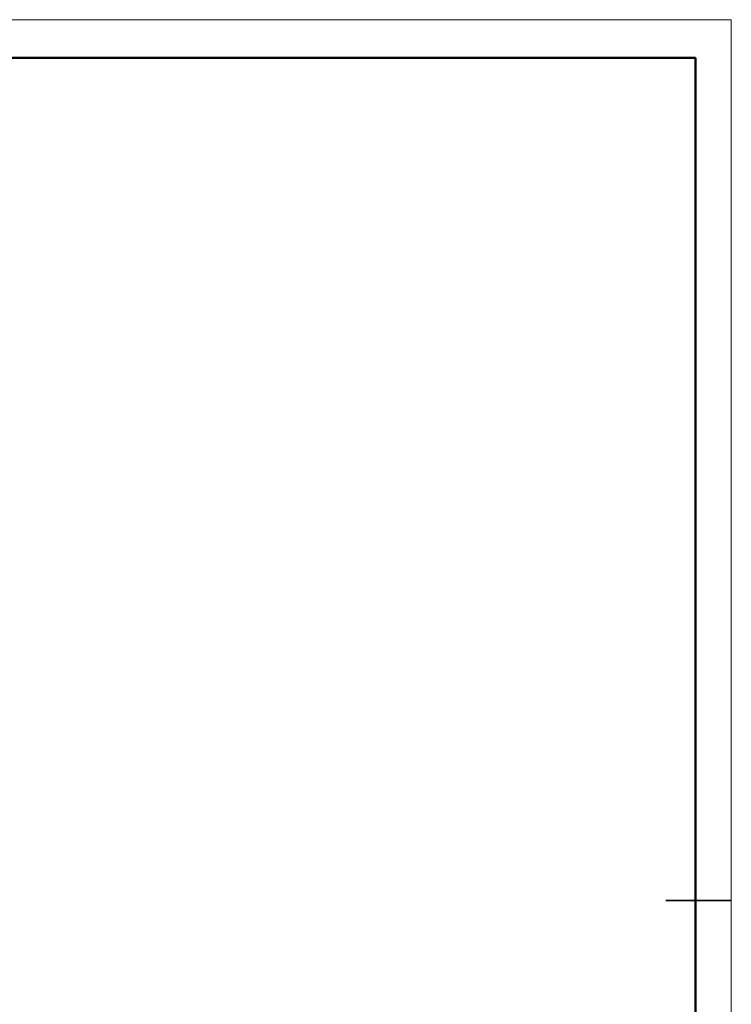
# Model space of a CAD drawing. Header units: millimetres. Extents: x -55 to 650, y 0 to 297.
# Tile 39 of 40: x 300 to 420, y 132 to 297. Entities that reach past the tile are written whole.
import ezdxf

# ---------------------------------------------------------------- set-up
doc = ezdxf.new("R2010")
doc.units = ezdxf.units.MM

msp = doc.modelspace()

# ---------------------------------------------------------------- linework, layer by layer
at = {"color": 7, "linetype": 'Continuous', "lineweight": 18}
for p, q in [((-0.0005, 297.3966), (419.993, 297.3966)), ((419.993, 297.3966), (419.993, 0.3966))]:
    msp.add_line(p, q, dxfattribs=at)
at = {"color": 7, "linetype": 'Continuous', "lineweight": 50}
for p in [(23.9959, 290.9894), (413.9959, 5.9894)]:
    msp.add_line(p, (413.9959, 290.9894), dxfattribs=at)
at = {"color": 7, "linetype": 'Continuous', "lineweight": 35}
msp.add_line((408.9959, 149.4894), (419.9959, 149.4894), dxfattribs=at)

doc.saveas('drawing.dxf')
